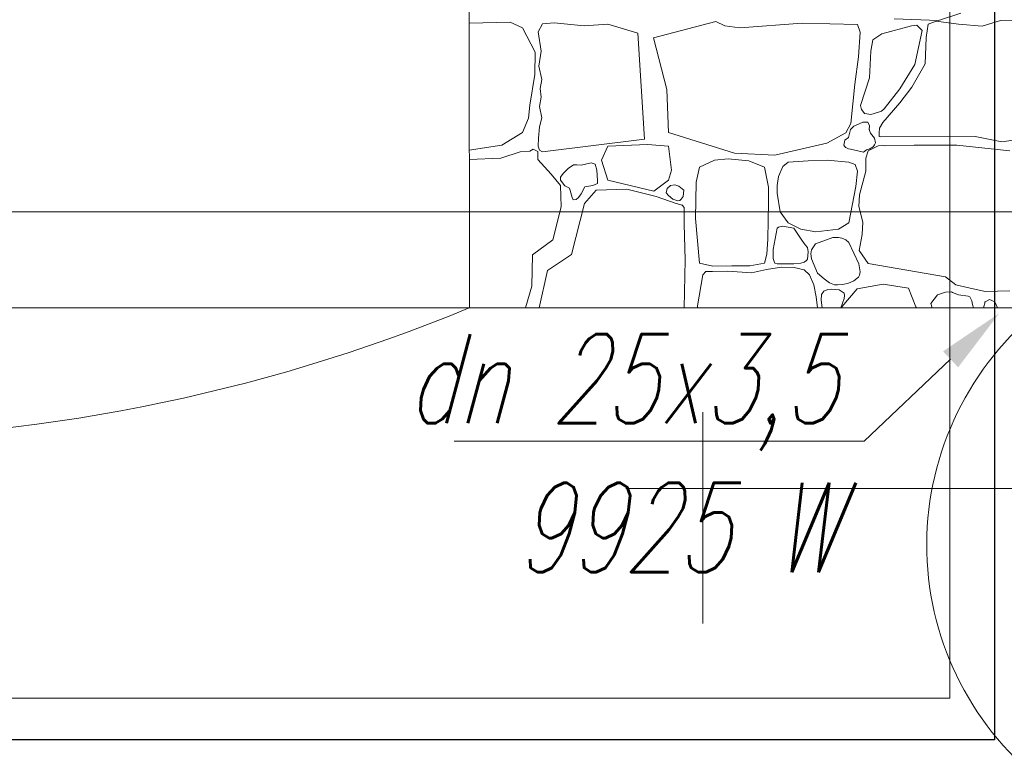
# Model space of a CAD drawing. Header units: millimetres. Extents: x -573548 to 674770, y -210017 to -47794.
# Tile 186 of 234: x 110509 to 112716, y -99694 to -98052. Entities that reach past the tile are written whole.
import ezdxf
from ezdxf import colors
from ezdxf.entities.mleader import LeaderData, LeaderLine
from ezdxf.enums import TextEntityAlignment as Align
from ezdxf.lldxf.tags import DXFTag
from ezdxf.math import Vec2, Vec3

# ---------------------------------------------------------------- set-up
doc = ezdxf.new("R2010")
doc.units = ezdxf.units.MM
for name, color, linetype, lineweight in [('_S_CO_OPIS_PION', 7, 'Continuous', 13), ('A.02 RZUT PIWNICY_is$0$0_Nr_pióra__25', 8, 'Continuous', 9), ('A.02 RZUT PIWNICY_is$0$_HATCH_Nr_pióra__18', 8, 'Continuous', 9), ('A.02 RZUT PIWNICY_is$0$podciagi_Nr_pióra__1', 8, 'Continuous', 9), ('A.02 RZUT PIWNICY_is$0$Structural - Bearing_Nr_pióra__21', 8, 'Continuous', 9), ('A.02 RZUT PIWNICY_is$0$Structural - Grid', 8, 'Continuous', 9), ('A.02 RZUT PIWNICY_is$0$Structural - Grid_Nr_pióra__17', 8, 'Continuous', 9), ('GB - OPISY', 7, 'Continuous', 13), ('IS_Przyłącza_o.p._Powrót', 142, 'DASH', 18)]:
    doc.layers.add(name, color=color, linetype=linetype, lineweight=lineweight)
doc.layers.add('IS_Zasilanie', color=1, linetype='SOLID', lineweight=30, true_color=0xff0000)
doc.styles.add('A.02 RZUT PIWNICY_is$0$STYL_AUTOMATYCZNY_1', font='arial.ttf')
doc.styles.add('JOLA_S', font='romans.shx', dxfattribs={"width": 0.7, "oblique": 15})
tags = doc.linetypes.add('DASH', pattern=[15, 10, -5]).pattern_tags.tags
tags[6:7] = [DXFTag(74, 4), DXFTag(75, 0), DXFTag(340, '0'), DXFTag(46, 0.0), DXFTag(50, 0.0), DXFTag(44, 0.0), DXFTag(45, 0.0)]
tags[4:5] = [DXFTag(74, 4), DXFTag(75, 0), DXFTag(340, '0'), DXFTag(46, 0.0), DXFTag(50, 0.0), DXFTag(44, 0.0), DXFTag(45, 0.0)]
tags = doc.linetypes.add('SOLID', pattern=[10, 10, 0]).pattern_tags.tags
tags[6:7] = [DXFTag(74, 4), DXFTag(75, 0), DXFTag(340, '0'), DXFTag(46, 0.0), DXFTag(50, 0.0), DXFTag(44, 0.0), DXFTag(45, 0.0)]
tags[4:5] = [DXFTag(74, 4), DXFTag(75, 0), DXFTag(340, '0'), DXFTag(46, 0.0), DXFTag(50, 0.0), DXFTag(44, 0.0), DXFTag(45, 0.0)]

# ---------------------------------------------------------------- blocks, each defined once
blk = doc.blocks.new('*X48622')
at = {"layer": 'A.02 RZUT PIWNICY_is$0$_HATCH_Nr_pióra__18'}
for p, q in [((113138.9, -98053.6), (113039, -98049.5)), ((113133.2, -98054.8), (113115.8, -98061.4)), ((113183.5, -98061.4), (113133.2, -98054.8)), ((113188.9, -98037.1), (113138.9, -98053.6)), ((113277.6, -98053.6), (113236.4, -98066.4)), ((113359.4, -98054.8), (113277.6, -98053.6)), ((112178.9, -98056.9), (112087.1, -98059.2)), ((112206.5, -98070.1), (112178.9, -98056.9)), ((112235, -98124.6), (112206.5, -98070.1)), ((112251.5, -98061), (112241.5, -98078.5)), ((112277.5, -98058.4), (112251.5, -98061)), ((112344.8, -98065.6), (112277.5, -98058.4)), ((112397.7, -98061.4), (112344.8, -98065.6)), ((112465.2, -98081.6), (112397.7, -98061.4)), ((112500, -98092.1), (112639.9, -98055.6)), ((112639.9, -98055.6), (112660.1, -98065.1)), ((112660.1, -98065.1), (112693.4, -98070.1)), ((112693.4, -98070.1), (112833.4, -98059)), ((112833.4, -98059), (112956.8, -98062.7)), ((112956.8, -98062.7), (112963.4, -98079.2)), ((113077.8, -98065.1), (113011.7, -98083)), ((113090.2, -98063.5), (113077.8, -98065.1)), ((113085.7, -98151.8), (113101.9, -98075.9)), ((113101.9, -98075.9), (113090.2, -98063.5)), ((113115.8, -98061.4), (113111.3, -98091.6)), ((113236.4, -98066.4), (113183.5, -98061.4)), ((112241.5, -98078.5), (112248.2, -98121.9)), ((112479.6, -98319.4), (112465.2, -98081.6)), ((112529.5, -98207.8), (112500, -98092.1)), ((112963.4, -98079.2), (112959.7, -98134.9)), ((112991.1, -98096.9), (112987, -98122.1)), ((113011.7, -98083), (112991.1, -98096.9)), ((113111.3, -98091.6), (113108.8, -98150.2)), ((112233.8, -98174.1), (112235, -98124.6)), ((112248.2, -98121.9), (112242.7, -98156.1)), ((112959.7, -98134.9), (112951.4, -98196)), ((112987, -98122.1), (112983.7, -98182)), ((112242.7, -98156.1), (112249.4, -98185.3)), ((113052.2, -98206.7), (113085.7, -98151.8)), ((113108.8, -98150.2), (113078.7, -98203)), ((112223, -98243.1), (112233.8, -98174.1)), ((112249.4, -98185.3), (112246.1, -98205.5)), ((112983.7, -98182), (112963.7, -98244.3)), ((112246.1, -98205.5), (112248, -98225.3)), ((112533.3, -98304.5), (112529.5, -98207.8)), ((112951.4, -98196), (112942, -98284.3)), ((113017.2, -98251.7), (113052.2, -98206.7)), ((113078.7, -98203), (113052.2, -98237.7)), ((112248, -98225.3), (112244.4, -98246.1)), ((112219.7, -98272), (112223, -98243.1)), ((112244.4, -98246.1), (112250, -98271.4)), ((112963.7, -98244.3), (112965.9, -98253.2)), ((112965.9, -98253.2), (112969.3, -98256.7)), ((113010.7, -98256.4), (113017.2, -98251.7)), ((113052.2, -98237.7), (113013.9, -98282.3)), ((112206.5, -98304.2), (112219.7, -98272)), ((112250, -98271.4), (112244.2, -98292)), ((112969.3, -98256.7), (112973, -98261.7)), ((112973, -98261.7), (112977.7, -98262.6)), ((112977.7, -98262.6), (112986.9, -98264.3)), ((112986.9, -98264.3), (112994.5, -98262)), ((112994.5, -98262), (113010.7, -98256.4)), ((112244.2, -98292), (112242.4, -98317.3)), ((112942, -98284.3), (112930.8, -98305)), ((112941.1, -98297.5), (112937, -98315.6)), ((112948.9, -98290.3), (112941.1, -98297.5)), ((112960.7, -98285), (112948.9, -98290.3)), ((112969.4, -98281.2), (112960.7, -98285)), ((112980.4, -98281.5), (112969.4, -98281.2)), ((112983.9, -98289.6), (112980.4, -98281.5)), ((112983.3, -98297.5), (112983.9, -98289.6)), ((112986.2, -98305.8), (112983.3, -98297.5)), ((113006.4, -98294.8), (113005.5, -98305.3)), ((113013.9, -98282.3), (113006.4, -98294.8)), ((112160.3, -98332.6), (112206.5, -98304.2)), ((112242.4, -98317.3), (112241.5, -98335)), ((112251.5, -98347.9), (112479.6, -98319.4)), ((112681.6, -98351.1), (112533.3, -98304.5)), ((112930.8, -98305), (112888.3, -98328.5)), ((112937, -98315.6), (112929.1, -98322)), ((112994.9, -98317.4), (112986.2, -98305.8)), ((112997.4, -98327.7), (112994.9, -98317.4)), ((113005.5, -98305.3), (113005.4, -98313.4)), ((113005.4, -98313.4), (113009.7, -98314.1)), ((113009.7, -98314.1), (113221.1, -98313.6)), ((113221.1, -98313.6), (113280.9, -98325.2)), ((112087.2, -98344.1), (112160.3, -98332.6)), ((112241.5, -98335), (112244.4, -98344.3)), ((112397.7, -98335), (112383.3, -98366.6)), ((112486.6, -98331.6), (112397.7, -98335)), ((112533.9, -98335), (112486.6, -98331.6)), ((112540.6, -98388.7), (112533.9, -98335)), ((112888.3, -98328.5), (112772, -98355.6)), ((112929.1, -98322), (112926.8, -98333.1)), ((112926.8, -98333.1), (112930, -98338.3)), ((112930, -98338.3), (112932.2, -98339)), ((112932.2, -98339), (112936.7, -98341.3)), ((112936.7, -98341.3), (112941.1, -98341.7)), ((112941.1, -98341.7), (112970.8, -98348.3)), ((112977.4, -98343.5), (112983.3, -98341.7)), ((113003.5, -98334.4), (112980.8, -98345.8)), ((112983.3, -98341.7), (112992.5, -98336.8)), ((112992.5, -98336.8), (112995.4, -98332.5)), ((112995.4, -98332.5), (112997.4, -98327.7)), ((113015, -98333.8), (113003.5, -98334.4)), ((113020.5, -98334.7), (113015, -98333.8)), ((113084.4, -98333.1), (113020.5, -98334.7)), ((113179.8, -98332.6), (113084.4, -98333.1)), ((113298.7, -98345.8), (113179.8, -98332.6)), ((113280.9, -98325.2), (113316.4, -98320.3)), ((112157.8, -98362.4), (112087.2, -98364.7)), ((112201.2, -98347.5), (112157.8, -98362.4)), ((112222.9, -98346.1), (112201.2, -98347.5)), ((112230.3, -98342.2), (112222.9, -98346.1)), ((112240.9, -98346.8), (112230.3, -98342.2)), ((112240.4, -98365.2), (112240.9, -98346.8)), ((112244.4, -98344.3), (112251.5, -98347.9)), ((112667.1, -98363.2), (112636.7, -98366.7)), ((112713.4, -98367.7), (112667.1, -98363.2)), ((112772, -98355.6), (112681.6, -98351.1)), ((112970.8, -98348.3), (112977.4, -98343.5)), ((112976.1, -98362.4), (112975.6, -98391)), ((112980.8, -98345.8), (112976.1, -98362.4)), ((112270.9, -98397.9), (112240.4, -98365.2)), ((112308.5, -98385), (112297.3, -98396.1)), ((112320.6, -98377.3), (112308.5, -98385)), ((112328.4, -98377.2), (112320.6, -98377.3)), ((112337.8, -98378), (112328.4, -98377.2)), ((112360.2, -98372.3), (112337.8, -98378)), ((112369.5, -98375.4), (112360.2, -98372.3)), ((112373.2, -98389.3), (112369.5, -98375.4)), ((112383.3, -98366.6), (112397.7, -98411.7)), ((112602.8, -98382.6), (112595.6, -98416.1)), ((112636.7, -98366.7), (112602.8, -98382.6)), ((112749, -98382.6), (112713.4, -98367.7)), ((112757.7, -98427.1), (112749, -98382.6)), ((112789.5, -98380.5), (112780.3, -98403.2)), ((112801.9, -98370.7), (112789.5, -98380.5)), ((112846.8, -98367.7), (112801.9, -98370.7)), ((112889, -98366.3), (112846.8, -98367.7)), ((112937.7, -98370.7), (112889, -98366.3)), ((112952.2, -98376.1), (112937.7, -98370.7)), ((112957.4, -98391.5), (112952.2, -98376.1)), ((112291.6, -98423), (112270.9, -98397.9)), ((112297.3, -98396.1), (112291.5, -98404.8)), ((112291.5, -98404.8), (112291.6, -98411.7)), ((112374.7, -98412), (112373.2, -98389.3)), ((112533.9, -98411.7), (112540.6, -98388.7)), ((112780.3, -98403.2), (112776.8, -98423.3)), ((112953.4, -98425.7), (112957.4, -98391.5)), ((112975.6, -98391), (112961.9, -98444.5)), ((112291.6, -98411.7), (112301.4, -98424.4)), ((112293.2, -98471.3), (112291.6, -98423)), ((112301.4, -98424.4), (112311.4, -98429.4)), ((112311.4, -98429.4), (112317.6, -98449.9)), ((112338, -98441.7), (112346.1, -98426.2)), ((112346.1, -98426.2), (112363.8, -98423.2)), ((112363.8, -98423.2), (112374.3, -98418.8)), ((112374.3, -98418.8), (112374.7, -98412)), ((112397.7, -98411.7), (112500.8, -98436.2)), ((112500.8, -98436.2), (112533.9, -98411.7)), ((112528.7, -98439.6), (112530.4, -98429.9)), ((112530.4, -98429.9), (112537.7, -98423.2)), ((112537.7, -98423.2), (112547.7, -98422)), ((112547.7, -98422), (112556.9, -98425.2)), ((112556.9, -98425.2), (112568, -98433.7)), ((112595.6, -98416.1), (112594, -98497)), ((112757.4, -98460.1), (112757.7, -98427.1)), ((112776.8, -98423.3), (112777.1, -98440.2)), ((112937.7, -98507.3), (112953.4, -98425.7)), ((112317.6, -98449.9), (112319.8, -98455.4)), ((112326.4, -98454.5), (112332.1, -98450)), ((112332.1, -98450), (112338, -98441.7)), ((112371.6, -98433.8), (112345.2, -98463.5)), ((112440.2, -98431.3), (112371.6, -98433.8)), ((112506.2, -98448.2), (112440.2, -98431.3)), ((112550.8, -98463.5), (112506.2, -98448.2)), ((112533.9, -98445.9), (112528.7, -98439.6)), ((112543, -98453.7), (112533.9, -98445.9)), ((112566.1, -98448), (112561.8, -98454.2)), ((112568, -98433.7), (112566.1, -98448)), ((112777.1, -98440.2), (112783.9, -98482.2)), ((112961.9, -98444.5), (112960.2, -98470.6)), ((112274.6, -98545.2), (112293.2, -98471.3)), ((112345.2, -98463.5), (112316.3, -98578.3)), ((112319.8, -98455.4), (112326.4, -98454.5)), ((112554.2, -98457.7), (112543, -98453.7)), ((112564.2, -98467.2), (112550.8, -98463.5)), ((112559.2, -98457.1), (112554.2, -98457.7)), ((112561.8, -98454.2), (112559.2, -98457.1)), ((112568.4, -98472.3), (112564.2, -98467.2)), ((112568.6, -98476.3), (112568.4, -98472.3)), ((112756.2, -98543.8), (112757.4, -98460.1)), ((112960.2, -98470.6), (112969.3, -98505.6)), ((112569, -98510.1), (112568.6, -98476.3)), ((112783.9, -98482.2), (112801.9, -98507.3)), ((112570.6, -98589.8), (112569, -98510.1)), ((112594, -98497), (112602.8, -98597.3)), ((112780.3, -98517.1), (112777.1, -98519.2)), ((112788.8, -98514.8), (112780.3, -98517.1)), ((112814.8, -98519.2), (112788.8, -98514.8)), ((112801.9, -98507.3), (112830.1, -98521.6)), ((112914.3, -98521.1), (112937.7, -98507.3)), ((112969.3, -98505.6), (112967.9, -98532.9)), ((112777.1, -98519.2), (112768.3, -98566.5)), ((112832.6, -98546), (112814.8, -98519.2)), ((112830.1, -98521.6), (112864.1, -98527.1)), ((112901.6, -98540.3), (112863.2, -98554.3)), ((112864.1, -98527.1), (112914.3, -98521.1)), ((112914.2, -98539.7), (112901.6, -98540.3)), ((112922.2, -98541.7), (112914.2, -98539.7)), ((112967.9, -98532.9), (112960.6, -98568.8)), ((112228.8, -98579.1), (112274.6, -98545.2)), ((112753.7, -98577.2), (112756.2, -98543.8)), ((112840.2, -98556.7), (112832.6, -98546)), ((112844.8, -98562), (112840.2, -98556.7)), ((112846.3, -98572), (112844.8, -98562)), ((112863.2, -98554.3), (112854.3, -98567.8)), ((112930.6, -98545.4), (112922.2, -98541.7)), ((112937.5, -98551), (112930.6, -98545.4)), ((112960, -98598.7), (112937.5, -98551)), ((112227.2, -98648.8), (112228.8, -98579.1)), ((112316.3, -98578.3), (112262.7, -98614.2)), ((112749, -98597.3), (112753.7, -98577.2)), ((112768.3, -98566.5), (112768, -98586.8)), ((112845, -98588.3), (112846.3, -98572)), ((112854.3, -98567.8), (112852.3, -98576.8)), ((112852.3, -98576.8), (112853.9, -98588)), ((112960.6, -98568.8), (112980.8, -98598.5)), ((112568.7, -98697.8), (112570.6, -98589.8)), ((112602.8, -98597.3), (112633.2, -98604.1)), ((112633.2, -98604.1), (112675.6, -98603.6)), ((112675.6, -98603.6), (112715.8, -98603.4)), ((112715.8, -98603.4), (112749, -98597.3)), ((112786.9, -98606.7), (112753, -98611.5)), ((112768, -98586.8), (112770.6, -98593.8)), ((112770.6, -98593.8), (112772.2, -98597.8)), ((112772.2, -98597.8), (112777.1, -98598.7)), ((112777.1, -98598.7), (112814.8, -98598.7)), ((112815.4, -98607.3), (112786.9, -98606.7)), ((112814.8, -98598.7), (112830.4, -98597.4)), ((112830.4, -98597.4), (112837.6, -98595.5)), ((112837.6, -98595.5), (112843, -98591.6)), ((112843, -98591.6), (112845, -98588.3)), ((112853.9, -98588), (112867.7, -98619.9)), ((112962.9, -98616.8), (112960, -98598.7)), ((112980.8, -98598.5), (113154.2, -98628)), ((112262.7, -98614.2), (112244, -98697.8)), ((112610.6, -98623.5), (112598.6, -98693.2)), ((112616.9, -98616.5), (112610.6, -98623.5)), ((112631.9, -98616), (112616.9, -98616.5)), ((112666.7, -98615.5), (112631.9, -98616)), ((112719.7, -98618.8), (112666.7, -98615.5)), ((112753, -98611.5), (112719.7, -98618.8)), ((112837.4, -98612.2), (112815.4, -98607.3)), ((112849.3, -98623.5), (112837.4, -98612.2)), ((112859.1, -98646.2), (112849.3, -98623.5)), ((112867.7, -98619.9), (112882.4, -98632.7)), ((112959, -98629), (112961.8, -98624.7)), ((112961.8, -98624.7), (112962.9, -98616.8)), ((113154.2, -98628), (113177.1, -98646.2)), ((112213.4, -98697.8), (112227.2, -98648.8)), ((112864.7, -98673), (112859.1, -98646.2)), ((112882.4, -98632.7), (112894, -98641.6)), ((112894, -98641.6), (112905.3, -98645.8)), ((112905.3, -98645.8), (112912.3, -98646.4)), ((112912.3, -98646.4), (112924.4, -98645.4)), ((112924.4, -98645.4), (112937, -98642.4)), ((112937, -98642.4), (112948.9, -98637.2)), ((112948.9, -98637.2), (112959, -98629)), ((113014.3, -98644.3), (112956.5, -98655)), ((113071.2, -98653.4), (113014.3, -98644.3)), ((113177.1, -98646.2), (113206.8, -98653.1)), ((112867.8, -98697.8), (112864.7, -98673)), ((112876.5, -98667.4), (112875.4, -98680.2)), ((112881.7, -98660.2), (112876.5, -98667.4)), ((112890.5, -98656.7), (112881.7, -98660.2)), ((112898.4, -98655.6), (112890.5, -98656.7)), ((112916, -98657.5), (112898.4, -98655.6)), ((112927.3, -98665), (112916, -98657.5)), ((112956.5, -98655), (112922.2, -98695.5)), ((112927.1, -98676.8), (112927.8, -98669.7)), ((112927.8, -98669.7), (112927.3, -98665)), ((113088.2, -98695.5), (113071.2, -98653.4)), ((113136.5, -98668.7), (113121.2, -98688.1)), ((113154.1, -98662.6), (113136.5, -98668.7)), ((113167.4, -98661.6), (113154.1, -98662.6)), ((113170.3, -98662.9), (113167.4, -98661.6)), ((113183.5, -98668.7), (113170.3, -98662.9)), ((113205.1, -98671.2), (113183.5, -98668.7)), ((113209.1, -98673.2), (113205.1, -98671.2)), ((113206.8, -98653.1), (113243.5, -98661.4)), ((113243.5, -98661.4), (113298.7, -98659.6)), ((112598.6, -98693.2), (112598.6, -98697.8)), ((112875.4, -98680.2), (112878.3, -98697.8)), ((112919.4, -98697.8), (112927.1, -98676.8)), ((113121.2, -98688.1), (113124.4, -98697.8)), ((113213, -98682.3), (113209.1, -98673.2)), ((113214.5, -98690.1), (113213, -98682.3)), ((113217.4, -98697.8), (113214.5, -98690.1)), ((113243, -98684.3), (113239.7, -98697.8)), ((113253.1, -98678.9), (113243, -98684.3)), ((113264.8, -98684.3), (113253.1, -98678.9)), ((113271.2, -98697.8), (113264.8, -98684.3)), ((112922.2, -98695.5), (112921.8, -98697.8)), ((113089.3, -98697.8), (113088.2, -98695.5))]:
    blk.add_line(p, q, dxfattribs=at)
for p in [(112983.3, -98297.5), (112564.2, -98467.2), (113243, -98684.3)]:
    blk.add_point(p, dxfattribs=at)
blk = doc.blocks.new('A.02 RZUT PIWNICY_is$0$Wypełnienie_14_1')
at = {"layer": 'A.02 RZUT PIWNICY_is$0$_HATCH_Nr_pióra__18'}
blk.add_blockref('*X48622', (0, 0), dxfattribs=at)
blk = doc.blocks.new('A.02 RZUT PIWNICY_is$0$Standardowy znacznik osi_4')
at = {"layer": 'A.02 RZUT PIWNICY_is$0$Structural - Grid_Nr_pióra__17'}
blk.add_line((1000, 0), (42868.7, 0), dxfattribs=at)
at = {"layer": 'A.02 RZUT PIWNICY_is$0$Structural - Grid_Nr_pióra__17', "style": 'A.02 RZUT PIWNICY_is$0$STYL_AUTOMATYCZNY_1'}
for tag, p in [('AC_MarkerText_1_0', (-250, -335)), ('AC_MarkerText_1_1', (44118.7, -335))]:
    blk.add_attdef(tag, text='', height=350, rotation=180, dxfattribs=at).set_placement(p, align=Align.TOP_CENTER)
blk = doc.blocks.new('A.02 RZUT PIWNICY_is')
at = {"layer": 'A.02 RZUT PIWNICY_is$0$0_Nr_pióra__25'}
for p, q in [((112610.4, -99405.7), (112610.4, -98931.9)), ((112437.8, -99102.7), (113358.3, -99102.7))]:
    blk.add_line(p, q, dxfattribs=at)
at = {"layer": 'A.02 RZUT PIWNICY_is$0$podciagi_Nr_pióra__1'}
blk.add_line((109107.3, -98697.8), (112087.3, -98697.8), dxfattribs=at)
for centre, radius, start, end in [((110597.2, -95092.7), 3900.9, 247.5441, 292.4559), ((113787.8, -99229.1), 675.5, 128.1343, 231.4998)]:
    blk.add_arc(centre, radius, start, end, dxfattribs=at)
at = {"layer": 'A.02 RZUT PIWNICY_is$0$Structural - Bearing_Nr_pióra__21'}
for p, q in [((112087.3, -98697.8), (112087, -97738.6)), ((113367.3, -98697.8), (112087.3, -98697.8))]:
    blk.add_line(p, q, dxfattribs=at)
at = {"layer": 'A.02 RZUT PIWNICY_is$0$_HATCH_Nr_pióra__18'}
blk.add_blockref('A.02 RZUT PIWNICY_is$0$Wypełnienie_14_1', (0, 0), dxfattribs=at)
at = {"layer": 'A.02 RZUT PIWNICY_is$0$Structural - Grid', "zscale": 1000, "rotation": 180}
blk.add_blockref('A.02 RZUT PIWNICY_is$0$Standardowy znacznik osi_4', (121683.4, -98482.5), dxfattribs=at)

msp = doc.modelspace()

# ---------------------------------------------------------------- linework, layer by layer
at = {"layer": '_S_CO_OPIS_PION', "lineweight": 9, "ltscale": 50}
msp.add_circle((112979.2, -97880.2), 280.2, dxfattribs=at)
at = {"layer": 'IS_Przyłącza_o.p._Powrót', "ltscale": 30}
for points in [[(112593.6, -94190), (112593.6, -99573.2)], [(112593.6, -99573.2), (106183.7, -99573.2)]]:
    msp.add_lwpolyline(points, dxfattribs=at)
at = {"layer": 'IS_Zasilanie', "ltscale": 10}
for points in [[(112693.6, -94090), (112693.6, -99566.2)], [(112693.6, -99566.2), (112693.6, -99666.2), (106013.7, -99666.2)]]:
    msp.add_lwpolyline(points, dxfattribs=at)

# ---------------------------------------------------------------- block references
at = {"ltscale": 10}
msp.add_blockref('A.02 RZUT PIWNICY_is', (-570.2, 0), dxfattribs=at)

# ---------------------------------------------------------------- leaders
at = {"layer": 'GB - OPISY'}
ml = msp.add_multileader_mtext('Standard', dxfattribs=at)
ml.set_content('dn 25x3,5\\P9925 W', color=256, style='JOLA_S')
ml.set_leader_properties(color=256, linetype='ByLayer', lineweight=-1)
ml.build(insert=Vec2(0, 0))
ml.multileader.update_dxf_attribs({"text_left_attachment_type": 6, "text_right_attachment_type": 6, "dogleg_length": 30, "arrow_head_size": 150})
ctx = ml.context
ctx.base_point, ctx.char_height, ctx.arrow_head_size, ctx.landing_gap_size, ctx.plane_origin, ctx.plane_x_axis = Vec3(111412.3, -98996.6), 200, 150, 30, Vec3(122241, -91564.7), Vec3(-1, 0)
ctx.left_attachment, ctx.right_attachment, ctx.text_align_type, ctx.attachment_type = 6, 6, 2, 2
notes = []
notes.append((ctx, [(0, (1, 1, 0), (112401.6, -98996.6), (-1, 0), 30, [(0, [(112704.5, -98710)], 256, [])])]))
ctx.mtext.insert, ctx.mtext.alignment, ctx.mtext.flow_direction = Vec3(112341.6, -98756.6), 3, 5
for ctx, leaders in notes:
    for number, flags, end, landing, length, lines in leaders:
        leader = LeaderData()
        leader.index, (leader.has_last_leader_line, leader.has_dogleg_vector, leader.attachment_direction) = number, flags
        leader.last_leader_point, leader.dogleg_vector, leader.dogleg_length = Vec3(end), Vec3(landing), length
        for number, points, colour, breaks in lines:
            line = LeaderLine()
            line.index, line.vertices, line.color, line.breaks = number, Vec3.list(points), colors.encode_raw_color(colour), breaks
            leader.lines.append(line)
        ctx.leaders.append(leader)

doc.saveas('drawing.dxf')
